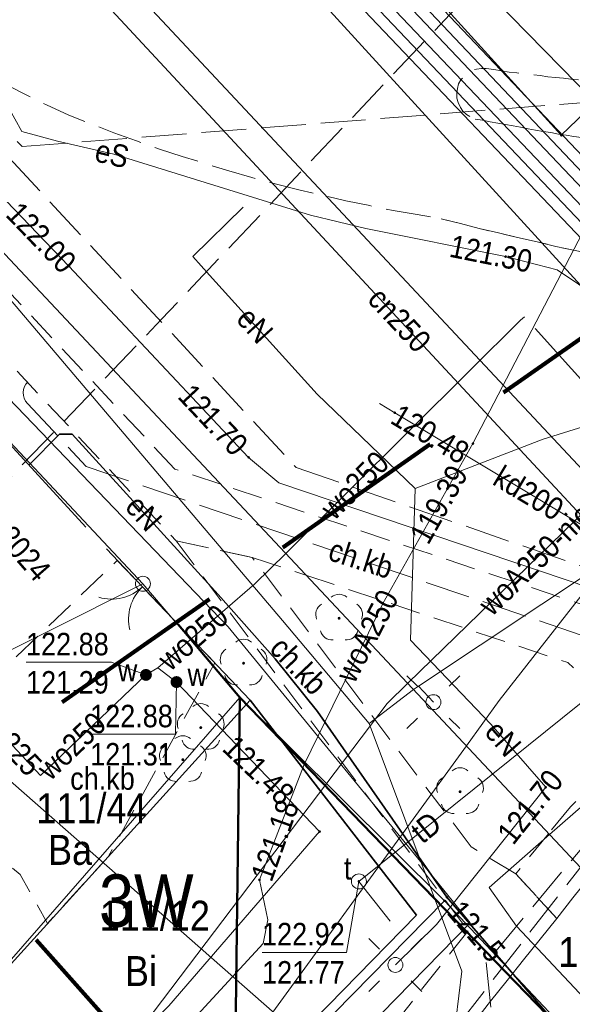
# Model space of a CAD drawing. Extents: x 0 to 6443539, y 0 to 5655063.
# Tile 13 of 64: x 6440759 to 6440777, y 5654964 to 5654997. Entities that reach past the tile are written whole.
import ezdxf
from ezdxf.enums import TextEntityAlignment as Align

# ---------------------------------------------------------------- set-up
doc = ezdxf.new("R2010")
doc.units = 0
doc.header["$MEASUREMENT"] = 0
for name, pattern in [('1.0_0.5', [1.5, 1, -0.5]), ('1.5_0.5', [2, 1.5, -0.5]), ('2', [0.9, 0.6, -0.3]), ('219-500', [0]), ('otob_500', [0]), ('PRZER3-1', [4, 3, -1])]:
    doc.linetypes.add(name, pattern=pattern)
doc.layers.get('0').update_dxf_attribs({"color": 2, "linetype": 'CONTINUOUS', "lineweight": 5})
for name, color, linetype in [('202-punkt graniczny', 7, 'CONTINUOUS'), ('203-punkt graniczny', 7, 'CONTINUOUS'), ('210-oznaczenie konturu użytku gruntowego', 7, 'CONTINUOUS'), ('211-numer działki ewidencyjnej', 7, 'CONTINUOUS'), ('218-kontur użytku gruntowego', 7, 'CONTINUOUS'), ('219-działka ewidencyjna', 7, 'CONTINUOUS'), ('brama', 7, 'CONTINUOUS'), ('chodnik', 7, 'CONTINUOUS'), ('chodnik-Atr17', 7, 'CONTINUOUS'), ('drzewo liściaste', 7, 'CONTINUOUS'), ('jezdnia', 7, 'CONTINUOUS'), ('krawężnik', 7, 'CONTINUOUS'), ('latarnia', 7, 'CONTINUOUS'), ('obudowa ochronna przewodu', 7, 'CONTINUOUS'), ('ogrodzenie trwałe', 7, 'CONTINUOUS'), ('przewód ciepłowniczy', 7, 'CONTINUOUS'), ('przewód ciepłowniczy-Atr1', 7, 'CONTINUOUS'), ('przewód elektroenergetyczny podziemny', 7, 'CONTINUOUS'), ('przewód elektroenergetyczny podziemny - ob. projektowany', 7, 'CONTINUOUS'), ('przewód elektroenergetyczny podziemny-Atr1', 7, 'CONTINUOUS'), ('przewód kanalizacyjny', 7, 'CONTINUOUS'), ('przewód kanalizacyjny - ob. projektowany', 7, 'CONTINUOUS'), ('przewód kanalizacyjny - ob. projektowany-Atr1', 7, 'CONTINUOUS'), ('przewód kanalizacyjny-Atr1', 7, 'CONTINUOUS'), ('przewód telekomunikacyjny podziemny', 7, 'CONTINUOUS'), ('przewód telekomunikacyjny podziemny - ob. projektowany', 7, 'CONTINUOUS'), ('przewód telekomunikacyjny podziemny-Atr1', 7, 'CONTINUOUS'), ('przewód wodociągowy', 7, 'CONTINUOUS'), ('przewód wodociągowy-Atr1', 7, 'CONTINUOUS'), ('rzedna', 7, 'CONTINUOUS'), ('rzedna-Atr2', 7, 'CONTINUOUS'), ('rzedna-Atr3', 7, 'CONTINUOUS'), ('właz do komory lub kanału - okrągły', 7, 'CONTINUOUS'), ('właz do komory lub kanału - okrągły-Atr17', 7, 'CONTINUOUS'), ('Zakres', 7, 'CONTINUOUS'), ('zasuwa lub zawór', 7, 'CONTINUOUS'), ('zasuwa lub zawór-Atr17', 7, 'CONTINUOUS')]:
    doc.layers.add(name, color=color, linetype=linetype)
doc.layers.add('z - MPZT', color=121, linetype='PRZER3-1', lineweight=18)
doc.styles.add('MapaZas', font='geodezja.shx', dxfattribs={"width": 0.9})
doc.linetypes.add('902-500', pattern='A,3.75,0,[1,ksztalty.shx,S=0.5,R=0,X=0,Y=0],3.75', length=7.5)
doc.linetypes.add('OLZ', pattern='A,3,-1,[36,msgB.shx,S=0.008,R=0,X=-0.5,Y=0],3', length=7)

# ---------------------------------------------------------------- blocks, each defined once
blk = doc.blocks.new('203')
at = {"linetype": 'Continuous', "lineweight": 0}
h = blk.add_hatch(color=0, dxfattribs=at)
edge = h.paths.add_edge_path()
edge.add_arc((0, 0), 0.045, 0, 360)
blk = doc.blocks.new('202')
at = {"color": 0, "linetype": 'Continuous', "lineweight": 0}
blk.add_circle((0, 0), 0.25, dxfattribs=at)
blk = doc.blocks.new('OK02')
at = {"color": 0, "linetype": 'Continuous', "lineweight": 0}
for centre, start, end in [((-1.5, 0), 0, 60), ((1.5, 0), 120, 180)]:
    blk.add_arc(centre, 1.5, start, end, dxfattribs=at)
blk = doc.blocks.new('OP021')
at = {"linetype": 'Continuous', "lineweight": 13}
h = blk.add_hatch(color=0, dxfattribs=at)
edge = h.paths.add_edge_path()
edge.add_arc((0, 0), 0.05, 0, 360)
at = {"color": 0, "linetype": 'Continuous', "lineweight": 13}
for centre, start, end in [((0, 0.4), 49.272, 130.728), ((-0.38, 0.124), 121.308, 202.548), ((0.38, 0.124), 337.452, 58.692), ((-0.235, -0.324), 193.221, 274.871), ((0.235, -0.324), 265.129, 346.779)]:
    blk.add_arc(centre, 0.4, start, end, dxfattribs=at)
blk = doc.blocks.new('PW01')
at = {"linetype": 'Continuous', "lineweight": 13}
h = blk.add_hatch(color=0, dxfattribs=at)
edge = h.paths.add_edge_path()
edge.add_arc((0, 0), 0.045, 0, 360)
blk = doc.blocks.new('US25')
at = {"linetype": 'Continuous', "lineweight": 0}
h = blk.add_hatch(color=0, dxfattribs=at)
edge = h.paths.add_edge_path()
edge.add_arc((0, 0), 0.2, 0, 360)
blk = doc.blocks.new('US22')
at = {"color": 0, "linetype": 'Continuous', "lineweight": 13}
blk.add_circle((0, 0), 0.25, dxfattribs=at)
blk = doc.blocks.new('SM01')
at = {"color": 0, "linetype": 'Continuous', "lineweight": 13}
for p, q in [((-0.53, 0.531), (-0.883, 0.884)), ((0.531, 0.531), (0.884, 0.884)), ((-0.53, -0.53), (-0.883, -0.883)), ((0.531, -0.53), (0.884, -0.883))]:
    blk.add_line(p, q, dxfattribs=at)
blk.add_circle((0, 0), 0.25, dxfattribs=at)

msp = doc.modelspace()

# ---------------------------------------------------------------- linework, layer by layer
at = {"layer": '218-kontur użytku gruntowego', "color": 3, "linetype": 'Continuous', "lineweight": 13}
for points in [[(6440782.13, 5654977.5), (6440750.748, 5655010.992)], [(6440750.748, 5655010.992), (6440782.13, 5654977.5)], [(6440773.1, 5654967.83), (6440737.555, 5654931.679)], [(6440737.555, 5654931.679), (6440773.1, 5654967.83)]]:
    msp.add_lwpolyline(points, dxfattribs=at)
at = {"layer": '218-kontur użytku gruntowego', "color": 3, "linetype": 'Continuous', "lineweight": 13, "flags": 128}
for points in [[(6440763.03, 5654978.41), (6440756.1, 5654985.79)], [(6440756.1, 5654985.79), (6440763.03, 5654978.41)], [(6440763.03, 5654978.41), (6440756.69, 5654975.24)], [(6440756.69, 5654975.24), (6440763.03, 5654978.41)], [(6440766.27, 5654974.61), (6440763.03, 5654978.41)], [(6440763.03, 5654978.41), (6440766.27, 5654974.61)], [(6440752.83, 5654959.24), (6440766.27, 5654974.61)], [(6440766.27, 5654974.61), (6440752.83, 5654959.24)], [(6440773.1, 5654967.83), (6440766.27, 5654974.61)], [(6440766.27, 5654974.61), (6440773.1, 5654967.83)]]:
    msp.add_lwpolyline(points, dxfattribs=at)
at = {"layer": '219-działka ewidencyjna', "color": 3, "linetype": '219-500', "lineweight": 13, "flags": 128}
for points in [[(6440777, 5654993.38), (6440758.63, 5655013.58)], [(6440782.02, 5654998.2), (6440777, 5654993.38)], [(6440763.03, 5654978.41), (6440756.1, 5654985.79)], [(6440763.03, 5654978.41), (6440756.69, 5654975.24)], [(6440766.27, 5654974.61), (6440763.03, 5654978.41)], [(6440752.83, 5654959.24), (6440766.27, 5654974.61)], [(6440773.1, 5654967.83), (6440766.27, 5654974.61)], [(6440781.63, 5654958.76), (6440773.1, 5654967.83)]]:
    msp.add_lwpolyline(points, dxfattribs=at)
at = {"layer": '219-działka ewidencyjna', "color": 3, "linetype": '219-500', "lineweight": 13}
for points in [[(6440782.13, 5654977.5), (6440750.748, 5655010.992)], [(6440784.45, 5654961.69), (6440744.113, 5655004.639)], [(6440737.555, 5654931.679), (6440773.1, 5654967.83)]]:
    msp.add_lwpolyline(points, dxfattribs=at)
at = {"layer": 'brama', "color": 7, "linetype": 'otob_500', "lineweight": 13, "flags": 128}
msp.add_lwpolyline([(6440764.22, 5654977.04), (6440761.81, 5654979.58)], dxfattribs=at)
at = {"layer": 'chodnik', "color": 7, "linetype": '1.0_0.5', "lineweight": 13}
for points in [[(6440765.63, 5654981.73), (6440764.09, 5654982.24), (6440743.589, 5655004.137)], [(6440742.408, 5655003.005), (6440764.14, 5654979.84), (6440766.68, 5654979.29), (6440768.47, 5654978.7), (6440777.22, 5654975.78), (6440777.41, 5654975.61)], [(6440784.07, 5654975.6), (6440765.63, 5654981.73)], [(6440774.1, 5654963.79), (6440774.64, 5654964.48), (6440775.19, 5654965.17), (6440775.74, 5654965.86), (6440776.3, 5654966.55), (6440776.85, 5654967.24), (6440775.48, 5654968.73), (6440773.99, 5654969.63), (6440766.68, 5654979.29), (6440764.14, 5654979.84), (6440773.89, 5654966.83), (6440767.35, 5654958.58)], [(6440777.49, 5654971.15), (6440777.31, 5654970.97), (6440776.57, 5654970.07), (6440775.48, 5654968.73), (6440776.85, 5654967.24), (6440777.39, 5654967.93)]]:
    msp.add_lwpolyline(points, dxfattribs=at)
at = {"layer": 'chodnik', "color": 7, "linetype": '1.0_0.5', "lineweight": 13, "flags": 128}
msp.add_lwpolyline([(6440746.81, 5654975.6), (6440750.98, 5654979.54), (6440752.83, 5654977.59), (6440753.14, 5654977.24), (6440755.97, 5654974.11), (6440756.8, 5654973.55), (6440756.64, 5654973.31), (6440756.5, 5654973.1), (6440756.96, 5654972.69), (6440757.36, 5654972.23), (6440757.73, 5654971.72), (6440758.04, 5654971.17), (6440758.33, 5654970.64), (6440758.45, 5654970.09), (6440758.58, 5654969.54), (6440758.66, 5654968.93), (6440758.93, 5654968.71), (6440759.84, 5654967.07), (6440761.87, 5654969.3), (6440765.43, 5654975.77), (6440762.17, 5654979.19), (6440757.89, 5654975.1), (6440756.41, 5654975.22), (6440751.05, 5654980.87), (6440746.12, 5654976.33)], close=True, dxfattribs=at)
at = {"layer": 'jezdnia', "color": 7, "linetype": '1.5_0.5', "lineweight": 13, "flags": 128}
for points in [[(6440789.6, 5655001.66), (6440788.97, 5655001.19), (6440788.29, 5655000.76), (6440787.59, 5655000.38), (6440786.86, 5655000.05), (6440786.12, 5654999.76), (6440785.35, 5654999.51), (6440784.58, 5654999.33), (6440783.8, 5654999.18), (6440783.01, 5654999.1), (6440782.21, 5654999.06), (6440781.23, 5654999.08), (6440780.26, 5654999.12), (6440779.28, 5654999.16), (6440778.3, 5654999.23), (6440777.33, 5654999.31), (6440776.35, 5654999.41), (6440775.38, 5654999.51), (6440774.41, 5654999.64), (6440773.45, 5654999.78), (6440772.48, 5654999.94), (6440771.52, 5655000.1), (6440770.55, 5655000.28), (6440769.6, 5655000.49), (6440768.65, 5655000.7), (6440767.69, 5655000.92), (6440766.75, 5655001.17), (6440765.86, 5655001.44), (6440764.98, 5655001.71), (6440764.1, 5655002.01), (6440763.23, 5655002.31), (6440762.36, 5655002.65), (6440761.51, 5655002.98), (6440760.66, 5655003.35), (6440759.81, 5655003.73), (6440758.97, 5655004.11), (6440758.14, 5655004.52), (6440757.31, 5655004.94), (6440756.5, 5655005.38), (6440755.69, 5655005.83), (6440754.9, 5655006.3), (6440754.11, 5655006.78), (6440753.33, 5655007.27), (6440749.51, 5655000.71), (6440750.15, 5655000.22), (6440750.8, 5654999.75), (6440751.46, 5654999.28), (6440752.12, 5654998.81), (6440752.79, 5654998.36), (6440753.47, 5654997.92), (6440754.15, 5654997.49), (6440754.84, 5654997.06), (6440755.53, 5654996.65), (6440756.24, 5654996.25), (6440756.94, 5654995.86), (6440757.65, 5654995.48), (6440759.09, 5654994.75), (6440759.81, 5654994.39), (6440760.55, 5654994.05), (6440761.3, 5654993.76), (6440762.06, 5654993.46), (6440762.81, 5654993.19), (6440763.58, 5654992.92), (6440764.34, 5654992.67), (6440765.12, 5654992.43), (6440765.9, 5654992.19), (6440766.67, 5654991.97), (6440767.45, 5654991.76), (6440768.24, 5654991.56), (6440769.02, 5654991.38), (6440769.81, 5654991.19), (6440770.61, 5654991.03), (6440771.39, 5654990.87), (6440772.19, 5654990.73), (6440772.99, 5654990.59), (6440773.63, 5654990.43), (6440774.26, 5654990.27), (6440774.9, 5654990.12), (6440775.54, 5654989.97), (6440776.19, 5654989.82), (6440776.82, 5654989.67), (6440777.46, 5654989.53), (6440778.11, 5654989.4), (6440778.76, 5654989.27), (6440779.4, 5654989.15), (6440780.04, 5654989.03), (6440780.69, 5654988.9), (6440781.34, 5654988.79), (6440781.99, 5654988.68), (6440782.64, 5654988.58), (6440783.28, 5654988.48), (6440783.54, 5654988.43), (6440783.8, 5654988.38), (6440784.07, 5654988.31), (6440784.32, 5654988.25), (6440784.58, 5654988.17), (6440784.84, 5654988.09), (6440785.09, 5654988.01), (6440785.33, 5654987.91), (6440785.58, 5654987.81), (6440785.82, 5654987.7), (6440786.07, 5654987.59), (6440786.31, 5654987.46), (6440786.53, 5654987.34), (6440786.76, 5654987.2), (6440786.99, 5654987.06), (6440787.22, 5654986.92), (6440787.43, 5654986.76), (6440787.65, 5654986.61), (6440787.99, 5654986.22)], [(6440778.09, 5654995.18), (6440778.35, 5654995.16), (6440778.61, 5654995.13), (6440778.86, 5654995.12), (6440779.12, 5654995.09), (6440779.38, 5654995.08), (6440779.64, 5654995.07), (6440779.9, 5654995.05), (6440780.16, 5654995.04), (6440780.42, 5654995.02), (6440780.68, 5654995.02), (6440780.94, 5654995), (6440781.19, 5654994.99), (6440781.45, 5654994.98), (6440781.71, 5654994.98), (6440781.97, 5654994.97), (6440782.23, 5654994.97), (6440782.49, 5654994.96), (6440785.01, 5654995), (6440786.96, 5654994.92), (6440787.17, 5654994.91), (6440787.39, 5654994.87), (6440787.58, 5654994.77), (6440787.77, 5654994.66), (6440787.92, 5654994.51), (6440788.05, 5654994.33), (6440788.15, 5654994.14), (6440788.2, 5654993.94), (6440788.23, 5654993.72), (6440788.22, 5654993.51), (6440788.16, 5654993.3), (6440788.08, 5654993.1), (6440787.97, 5654992.92), (6440787.81, 5654992.77), (6440787.64, 5654992.64), (6440787.45, 5654992.54), (6440787.35, 5654992.52), (6440787.26, 5654992.49), (6440787.16, 5654992.47), (6440787.06, 5654992.44), (6440786.96, 5654992.42), (6440786.86, 5654992.4), (6440786.76, 5654992.39), (6440786.66, 5654992.37), (6440786.56, 5654992.35), (6440786.45, 5654992.33), (6440786.35, 5654992.32), (6440786.25, 5654992.32), (6440786.15, 5654992.3), (6440786.05, 5654992.29), (6440785.95, 5654992.29), (6440785.85, 5654992.28), (6440785.59, 5654992.31), (6440785.34, 5654992.33), (6440785.09, 5654992.36), (6440784.83, 5654992.38), (6440784.58, 5654992.41), (6440784.32, 5654992.43), (6440784.06, 5654992.46), (6440783.81, 5654992.48), (6440783.55, 5654992.5), (6440783.29, 5654992.54), (6440783.04, 5654992.56), (6440782.78, 5654992.6), (6440782.52, 5654992.62), (6440782.27, 5654992.66), (6440782.01, 5654992.68), (6440781.75, 5654992.72), (6440781.5, 5654992.75), (6440781.24, 5654992.79), (6440780.99, 5654992.81), (6440780.73, 5654992.85), (6440780.47, 5654992.88), (6440780.22, 5654992.91), (6440779.96, 5654992.95), (6440779.72, 5654992.99), (6440779.46, 5654993.03), (6440779.2, 5654993.06), (6440778.95, 5654993.1), (6440778.69, 5654993.14), (6440778.44, 5654993.18), (6440778.18, 5654993.22), (6440777.93, 5654993.26), (6440777.67, 5654993.3), (6440777.42, 5654993.34), (6440777.16, 5654993.38), (6440776.91, 5654993.42), (6440776.65, 5654993.47), (6440776.4, 5654993.51), (6440776.14, 5654993.55), (6440775.89, 5654993.59), (6440775.64, 5654993.65), (6440775.39, 5654993.69), (6440775.14, 5654993.74), (6440774.88, 5654993.78), (6440774.63, 5654993.83), (6440774.37, 5654993.88), (6440774.12, 5654993.92), (6440773.97, 5654993.99), (6440773.83, 5654994.07), (6440773.71, 5654994.18), (6440773.63, 5654994.31), (6440773.56, 5654994.47), (6440773.51, 5654994.62), (6440773.51, 5654994.78), (6440773.53, 5654994.94), (6440773.57, 5654995.1), (6440773.65, 5654995.23), (6440773.76, 5654995.36), (6440773.88, 5654995.46), (6440774.02, 5654995.55), (6440774.17, 5654995.59), (6440774.33, 5654995.61), (6440774.49, 5654995.61), (6440774.75, 5654995.57), (6440775, 5654995.53), (6440775.26, 5654995.49), (6440775.52, 5654995.46), (6440775.78, 5654995.43), (6440776.03, 5654995.4), (6440776.29, 5654995.37), (6440776.55, 5654995.33), (6440776.81, 5654995.31), (6440777.07, 5654995.28), (6440777.32, 5654995.25), (6440777.83, 5654995.2)]]:
    msp.add_lwpolyline(points, close=True, dxfattribs=at)
at = {"layer": 'jezdnia', "color": 7, "linetype": '1.5_0.5', "lineweight": 13}
msp.add_lwpolyline([(6440777.39, 5654967.93), (6440776.85, 5654967.24), (6440776.3, 5654966.55), (6440775.74, 5654965.86), (6440775.19, 5654965.17), (6440774.64, 5654964.48), (6440774.1, 5654963.79)], dxfattribs=at)
at = {"layer": 'krawężnik', "color": 7, "linetype": 'Continuous', "lineweight": 13, "flags": 128}
for points in [[(6440774.12, 5654993.92), (6440774.37, 5654993.88), (6440774.63, 5654993.83), (6440774.88, 5654993.78), (6440775.14, 5654993.74), (6440775.39, 5654993.69), (6440775.64, 5654993.65), (6440775.89, 5654993.59), (6440776.14, 5654993.55), (6440776.4, 5654993.51), (6440776.65, 5654993.47), (6440776.91, 5654993.42), (6440777.16, 5654993.38), (6440777.42, 5654993.34)], [(6440783.28, 5654988.48), (6440782.64, 5654988.58), (6440781.99, 5654988.68), (6440781.34, 5654988.79), (6440780.69, 5654988.9), (6440780.04, 5654989.03), (6440779.4, 5654989.15), (6440778.76, 5654989.27), (6440778.11, 5654989.4), (6440777.46, 5654989.53), (6440776.82, 5654989.67), (6440776.19, 5654989.82), (6440775.54, 5654989.97), (6440774.9, 5654990.12), (6440774.26, 5654990.27), (6440773.63, 5654990.43), (6440772.99, 5654990.59)], [(6440769.15, 5654957.57), (6440769.71, 5654958.26), (6440770.25, 5654958.95), (6440770.8, 5654959.65), (6440771.34, 5654960.34), (6440771.9, 5654961.03), (6440772.45, 5654961.72), (6440772.99, 5654962.41), (6440773.54, 5654963.1), (6440774.1, 5654963.79), (6440774.64, 5654964.48), (6440775.19, 5654965.17), (6440775.74, 5654965.86), (6440776.3, 5654966.55), (6440776.85, 5654967.24), (6440777.39, 5654967.93), (6440777.94, 5654968.62)]]:
    msp.add_lwpolyline(points, dxfattribs=at)
at = {"layer": 'obudowa ochronna przewodu', "color": 0, "lineweight": 35}
for p, q in [((6440767.616, 5655001.579), (6440799.752, 5654967.809)), ((6440800.008, 5654968.072), (6440768.254, 5655001.559)), ((6440800.552, 5654968.588), (6440769.286, 5655001.561)), ((6440766.844, 5655001.301), (6440799.208, 5654967.291))]:
    msp.add_line(p, q, dxfattribs=at)
at = {"layer": 'obudowa ochronna przewodu', "color": 7, "linetype": 'Continuous', "lineweight": 35, "flags": 128}
for points in [[(6440773.96, 5654985.54), (6440767.8, 5654979.42)], [(6440759.23, 5654982.38), (6440760.24, 5654983.4), (6440760.67, 5654983.4), (6440765.54, 5654978.05), (6440767.44, 5654975.91), (6440768.86, 5654974.15), (6440773.18, 5654967.95), (6440781.54, 5654958.26), (6440782.67, 5654956.94), (6440784.87, 5654952.02), (6440789.39, 5654947.2), (6440794.72, 5654942.35), (6440794.83, 5654941.95), (6440794.57, 5654941.66)]]:
    msp.add_lwpolyline(points, dxfattribs=at)
at = {"layer": 'ogrodzenie trwałe', "color": 7, "linetype": '902-500', "lineweight": 35, "flags": 128}
for points in [[(6440761.12, 5654980.3), (6440756, 5654985.87), (6440744.99, 5654975.3), (6440747.57, 5654972.59), (6440743.47, 5654968.89), (6440752.8, 5654959.31), (6440766.61, 5654974.53), (6440764.22, 5654977.04)], [(6440766.61, 5654974.53), (6440772.17, 5654967.35)]]:
    msp.add_lwpolyline(points, dxfattribs=at)
at = {"layer": 'ogrodzenie trwałe', "color": 7, "linetype": '902-500', "lineweight": 35}
msp.add_lwpolyline([(6440737.406, 5654931.835), (6440772.17, 5654967.35)], dxfattribs=at)
at = {"layer": 'przewód ciepłowniczy', "color": 212, "linetype": 'Continuous', "lineweight": 13}
for points in [[(6440801.31, 5654966.27), (6440800.28, 5654968.33), (6440768.77, 5655001.56), (6440772.06, 5655005.06), (6440763.67, 5655014.17), (6440759.9, 5655010.81), (6440755.56, 5655015.6)], [(6440801.31, 5654966.27), (6440799.48, 5654967.55), (6440767.23, 5655001.44), (6440767.28, 5655002.15), (6440770.08, 5655004.99), (6440770.02, 5655005.61), (6440764.05, 5655012.04), (6440763.2, 5655012.15), (6440760.12, 5655009.6), (6440759.44, 5655009.75), (6440754.754, 5655014.829)], [(6440749.968, 5655010.245), (6440759.79, 5654999.92), (6440782.66, 5654975.32), (6440776.61, 5654970.04)]]:
    msp.add_lwpolyline(points, dxfattribs=at)
at = {"layer": 'przewód ciepłowniczy', "color": 212, "linetype": 'Continuous', "lineweight": 13, "flags": 128}
msp.add_lwpolyline([(6440778.09, 5654955.01), (6440778.45, 5654955.38), (6440782.68, 5654959.34), (6440781.83, 5654960.27), (6440775.5, 5654966.98), (6440774.59, 5654968.28), (6440776.61, 5654970.04)], dxfattribs=at)
at = {"layer": 'przewód elektroenergetyczny podziemny', "color": 1, "linetype": 'Continuous', "lineweight": 13}
for points in [[(6440773.83, 5654973), (6440774.93, 5654974.51), (6440786.09, 5654988.77), (6440795.66, 5655002.09), (6440818.68, 5655023.13), (6440828.105, 5655039.553)], [(6440744.086, 5655004.612), (6440745.94, 5655002.85), (6440756.48, 5654990.38), (6440767.69, 5654977.19), (6440770.58, 5654973.75)], [(6440741.783, 5655002.407), (6440743.86, 5655000.21), (6440750.93, 5654992.52), (6440765.88, 5654976.97), (6440772.66, 5654968.71), (6440773.96, 5654967.09), (6440768.02, 5654961.03), (6440768.89, 5654959.67), (6440776.18, 5654952.54), (6440779.66, 5654949.82), (6440787.66, 5654942.23), (6440792.28, 5654937.64), (6440792.9, 5654936.92)], [(6440734.779, 5654934.579), (6440736.42, 5654934.37), (6440749.1, 5654945.67), (6440763.12, 5654959.4), (6440765.5, 5654961.54), (6440773.83, 5654973)]]:
    msp.add_lwpolyline(points, dxfattribs=at)
at = {"layer": 'przewód elektroenergetyczny podziemny', "color": 1, "linetype": 'Continuous', "lineweight": 13, "flags": 128}
for points in [[(6440845.42, 5654991.58), (6440832.41, 5654995.06), (6440822.83, 5654997.19), (6440801.26, 5654986.8), (6440796.48, 5654989.36), (6440792.82, 5654988.68), (6440772.23, 5654974.99)], [(6440781.24, 5654984.75), (6440780.77, 5654985.26), (6440778.29, 5654987.93), (6440776.86, 5654988.89), (6440775.14, 5654989.33), (6440770.47, 5654990.27), (6440768.63, 5654990.71), (6440762.06, 5654992.75), (6440760.18, 5654993.18), (6440758.99, 5654993.5), (6440758.52, 5654994.35)], [(6440766.38, 5654990.98), (6440764.69, 5654989.33), (6440765.25, 5654988.71), (6440768.85, 5654984.74), (6440772.12, 5654981.59)], [(6440787.01, 5654985.73), (6440781.77, 5654982.33), (6440779.79, 5654984.29), (6440776.4, 5654983.24), (6440772.12, 5654981.59)], [(6440759.23, 5654982.38), (6440760.24, 5654983.4), (6440760.67, 5654983.4), (6440765.54, 5654978.05), (6440767.44, 5654975.91), (6440768.86, 5654974.15), (6440773.18, 5654967.95), (6440781.54, 5654958.26), (6440782.67, 5654956.94), (6440784.87, 5654952.02), (6440789.39, 5654947.2), (6440794.72, 5654942.35), (6440794.83, 5654941.95), (6440794.56, 5654941.64)], [(6440772.12, 5654981.59), (6440771.97, 5654976.53), (6440774.65, 5654973.72), (6440776.48, 5654971.62), (6440772.83, 5654967.04), (6440771.46, 5654965.69)], [(6440772.07, 5654974.88), (6440770.58, 5654973.75)], [(6440772.23, 5654974.99), (6440772.07, 5654974.88)], [(6440772.23, 5654974.99), (6440772.73, 5654974.46)], [(6440770.58, 5654973.75), (6440773.68, 5654965.48), (6440773.38, 5654963.01), (6440770.89, 5654959.07), (6440750.27, 5654941.57)]]:
    msp.add_lwpolyline(points, dxfattribs=at)
at = {"layer": 'przewód elektroenergetyczny podziemny - ob. projektowany', "color": 1, "linetype": '1.5_0.5', "lineweight": 13}
for points in [[(6440751.866, 5655012.063), (6440757.54, 5655005.92), (6440757.61, 5655005.33), (6440753.2, 5654997.73), (6440753.37, 5654997.05), (6440755.84, 5654995.56), (6440768.15, 5654982.29), (6440778.96, 5654978.55), (6440779.58, 5654971.85), (6440774.49, 5654965.77), (6440775.77, 5654953.73), (6440757.28, 5654934.67), (6440747.97, 5654925.17), (6440745.854, 5654923.013)], [(6440759.19, 5654985.15), (6440759.12, 5654985.07), (6440759.07, 5654984.99), (6440759.04, 5654984.89), (6440759.03, 5654984.79), (6440759.04, 5654984.69), (6440759.06, 5654984.6), (6440759.11, 5654984.51), (6440759.17, 5654984.43), (6440761.13, 5654982.33), (6440780.76, 5654975.64), (6440780.56, 5654972.7), (6440773.03, 5654963.02), (6440772.07, 5654961.66), (6440764.19, 5654952.67), (6440751.9, 5654939.54), (6440740.808, 5654928.282)]]:
    msp.add_lwpolyline(points, dxfattribs=at)
at = {"layer": 'przewód elektroenergetyczny podziemny - ob. projektowany', "color": 1, "linetype": '1.5_0.5', "lineweight": 13, "flags": 128}
msp.add_lwpolyline([(6440754.17, 5654966.66), (6440754.65, 5654967.15), (6440749.37, 5654972.3), (6440763.65, 5654987.24), (6440778.65, 5655003.09), (6440782.69, 5654999.55), (6440793.78, 5655010.47), (6440794.09, 5655010.57), (6440794.44, 5655010.48), (6440812.82, 5654990.18), (6440825.78, 5654975.87), (6440836.06, 5654959.34), (6440835.78, 5654959.04)], dxfattribs=at)
at = {"layer": 'przewód kanalizacyjny', "color": 34, "linetype": 'Continuous', "lineweight": 13, "flags": 128}
for points in [[(6440797.69, 5654966.45), (6440762.56, 5655004.88)], [(6440805.34, 5654966.75), (6440771.42, 5655001.34)], [(6440770.56, 5654961.32), (6440737.07, 5654990.73)], [(6440784.88, 5654976.06), (6440771.44, 5654984.12), (6440770.93, 5654984.43)]]:
    msp.add_lwpolyline(points, dxfattribs=at)
at = {"layer": 'przewód kanalizacyjny - ob. projektowany', "color": 34, "linetype": '1.5_0.5', "lineweight": 13}
msp.add_lwpolyline([(6440745.549, 5655006.014), (6440754, 5654997), (6440756, 5654996), (6440759, 5654993), (6440810, 5654997), (6440853, 5654988), (6440869, 5654982), (6440889.882, 5654975.039)], dxfattribs=at)
at = {"layer": 'przewód telekomunikacyjny podziemny', "color": 30, "linetype": 'Continuous', "lineweight": 13}
msp.add_lwpolyline([(6440754.01, 5654995.82), (6440760.56, 5654989.01), (6440766.56, 5654982.63), (6440767.57, 5654981.78), (6440780.59, 5654977.38), (6440781.54, 5654976.77), (6440794.45, 5654962.65), (6440805.41, 5654950.4), (6440805.76, 5654950.05), (6440806.12, 5654949.71), (6440807.77, 5654948.51), (6440812.47, 5654948.51), (6440812.94, 5654948.3), (6440817.14, 5654944.17), (6440824.53, 5654936.9), (6440831.7, 5654929.35), (6440832.62, 5654930.33), (6440839.24, 5654936.35), (6440843.79, 5654939.58), (6440844.12, 5654939.25), (6440844.53, 5654938.81), (6440844.96, 5654938.39), (6440869.9, 5654912.01)], dxfattribs=at)
at = {"layer": 'przewód telekomunikacyjny podziemny', "color": 30, "linetype": 'Continuous', "lineweight": 13, "flags": 128}
for points in [[(6440782.32, 5654978.17), (6440774.71, 5654972.07)], [(6440774.71, 5654972.07), (6440770.24, 5654968.48)], [(6440770.24, 5654968.48), (6440771.28, 5654967.15)]]:
    msp.add_lwpolyline(points, dxfattribs=at)
at = {"layer": 'przewód telekomunikacyjny podziemny - ob. projektowany', "color": 30, "linetype": '1.5_0.5', "lineweight": 13}
msp.add_lwpolyline([(6440751.866, 5655012.063), (6440757.54, 5655005.92), (6440757.61, 5655005.33), (6440753.2, 5654997.73), (6440753.37, 5654997.05), (6440755.84, 5654995.56), (6440768.15, 5654982.29), (6440778.96, 5654978.55), (6440779.58, 5654971.85), (6440774.49, 5654965.77), (6440775.77, 5654953.73), (6440757.28, 5654934.67), (6440747.97, 5654925.17), (6440745.854, 5654923.013)], dxfattribs=at)
at = {"layer": 'przewód wodociągowy', "color": 5, "linetype": 'Continuous', "lineweight": 13, "flags": 128}
for points in [[(6440766.92, 5654968.53), (6440768.41, 5654972.38), (6440771.04, 5654977.75), (6440774.05, 5654983.09), (6440778.13, 5654990.93), (6440781.02, 5654997.34), (6440782.19, 5655001.58), (6440785.49, 5655010.25)], [(6440767.8, 5654979.42), (6440773.96, 5654985.54), (6440775.64, 5654987.21), (6440775.77, 5654987.32)], [(6440786.23, 5654987.07), (6440781.04, 5654983.99), (6440771.87, 5654975.09)], [(6440803.42, 5654956.65), (6440776.13, 5654986.93)], [(6440747.93, 5654976.65), (6440747.56, 5654977.04), (6440751.47, 5654980.71), (6440759.61, 5654972.01)], [(6440763.53, 5654975.6), (6440766.77, 5654978.41), (6440767.8, 5654979.42)], [(6440763.53, 5654975.6), (6440763.13, 5654975.37)], [(6440764.15, 5654975.13), (6440763.53, 5654975.6)], [(6440763.13, 5654975.37), (6440759.61, 5654972.01)], [(6440764.15, 5654975.13), (6440768.93, 5654970.14), (6440763.89, 5654964.33), (6440757.19, 5654957.8), (6440748.1, 5654949.02), (6440740.63, 5654941.81), (6440736.42, 5654935.75)]]:
    msp.add_lwpolyline(points, dxfattribs=at)
at = {"layer": 'przewód wodociągowy', "color": 5, "linetype": 'Continuous', "lineweight": 13}
for points in [[(6440771.87, 5654975.09), (6440771.18, 5654974.42), (6440759.93, 5654959.56), (6440746.68, 5654942.02), (6440736.616, 5654932.66)], [(6440766.92, 5654968.53), (6440767.2, 5654967.19), (6440767.04, 5654966.41), (6440741.02, 5654938.17), (6440736.082, 5654933.218)]]:
    msp.add_lwpolyline(points, dxfattribs=at)
at = {"layer": 'rzedna-Atr2', "color": 5, "lineweight": 13, "flags": 128}
for points in [[(6440763.13, 5654975.37), (6440761.98, 5654975.79), (6440759.126, 5654975.79)], [(6440764.15, 5654975.13), (6440764.12, 5654973.39), (6440761.266, 5654973.39)]]:
    msp.add_lwpolyline(points, dxfattribs=at)
at = {"layer": 'rzedna-Atr2', "color": 7, "lineweight": 13, "flags": 128}
msp.add_lwpolyline([(6440770.24, 5654968.48), (6440769.83, 5654966.11), (6440767.008, 5654966.11)], dxfattribs=at)
at = {"layer": 'z - MPZT', "linetype": 'Continuous', "lineweight": 50}
for points in [[(6440764.22, 5654977.04), (6440766.27, 5654974.61), (6440766.089, 5654960.699), (6440765.341, 5654959.939)], [(6440766.27, 5654974.61), (6440781.63, 5654958.76)]]:
    msp.add_lwpolyline(points, dxfattribs=at)
at = {"layer": 'z - MPZT', "color": 6, "linetype": 'Continuous'}
msp.add_lwpolyline([(6440766.27, 5654974.61), (6440773.1, 5654967.83), (6440781.63, 5654958.76), (6440787.44, 5654958.71)], dxfattribs=at)
at = {"layer": 'Zakres', "color": 6, "linetype": '2', "lineweight": 100, "ltscale": 10, "flags": 128}
msp.add_lwpolyline([(6440816.83, 5655014.07), (6440755.45, 5654971.03), (6440849.66, 5654865.39), (6440897.27, 5654894.48), (6440841.17, 5654953.39), (6440859.87, 5654965.39)], close=True, dxfattribs=at)

# ---------------------------------------------------------------- block references
at = {"layer": '202-punkt graniczny', "color": 3, "linetype": 'Continuous', "lineweight": 13}
msp.add_blockref('202', (6440763.03, 5654978.41), dxfattribs=at)
at = {"layer": '203-punkt graniczny', "color": 3, "linetype": 'Continuous', "lineweight": 13}
for p in [(6440777, 5654993.38), (6440766.27, 5654974.61), (6440773.1, 5654967.83)]:
    msp.add_blockref('203', p, dxfattribs=at)
at = {"layer": 'brama', "color": 7, "linetype": 'Continuous', "lineweight": 13, "rotation": 133.496}
msp.add_blockref('OK02', (6440763.015, 5654978.31), dxfattribs=at)
at = {"layer": 'drzewo liściaste', "color": 94, "linetype": 'Continuous', "lineweight": 13}
for p in [(6440769.58, 5654977.26), (6440766.39, 5654975.76), (6440764.96, 5654973.61), (6440764.36, 5654972.54), (6440773.62, 5654971.47)]:
    msp.add_blockref('OP021', p, dxfattribs=at)
at = {"layer": 'latarnia', "color": 7, "linetype": 'Continuous', "lineweight": 13}
for p in [(6440772.73, 5654974.46), (6440771.46, 5654965.69)]:
    msp.add_blockref('SM01', p, dxfattribs=at)
at = {"layer": 'rzedna', "color": 1, "linetype": 'Continuous', "lineweight": 13}
for p in [(6440775.14, 5654989.33), (6440776.48, 5654971.62), (6440773.18, 5654967.95)]:
    msp.add_blockref('PW01', p, dxfattribs=at)
at = {"layer": 'rzedna', "color": 30, "linetype": 'Continuous', "lineweight": 13}
for p in [(6440760.56, 5654989.01), (6440766.56, 5654982.63), (6440770.24, 5654968.48)]:
    msp.add_blockref('PW01', p, dxfattribs=at)
at = {"layer": 'rzedna', "color": 34, "linetype": 'Continuous', "lineweight": 13}
msp.add_blockref('PW01', (6440771.44, 5654984.12), dxfattribs=at)
at = {"layer": 'rzedna', "color": 5, "linetype": 'Continuous', "lineweight": 13}
for p in [(6440774.05, 5654983.09), (6440763.13, 5654975.37), (6440764.15, 5654975.13), (6440768.93, 5654970.14), (6440766.92, 5654968.53)]:
    msp.add_blockref('PW01', p, dxfattribs=at)
at = {"layer": 'właz do komory lub kanału - okrągły', "color": 7, "linetype": 'Continuous', "lineweight": 13}
msp.add_blockref('US22', (6440770.24, 5654968.48), dxfattribs=at)
at = {"layer": 'zasuwa lub zawór', "color": 5, "linetype": 'Continuous', "lineweight": 13}
for p in [(6440763.13, 5654975.37), (6440764.15, 5654975.13)]:
    msp.add_blockref('US25', p, dxfattribs=at)

# ---------------------------------------------------------------- texts
at = {"layer": '210-oznaczenie konturu użytku gruntowego', "color": 3, "linetype": 'Continuous', "lineweight": 13, "style": 'MapaZas', "width": 0.9}
for s, p in [('Ba', (6440759.86, 5654969.03)), ('Bi', (6440762.427, 5654964.985))]:
    msp.add_text(s, height=1, dxfattribs=at).set_placement(p)
at = {"layer": '211-numer działki ewidencyjnej', "color": 3, "linetype": 'Continuous', "lineweight": 13, "style": 'MapaZas', "width": 0.9}
msp.add_text('111/44', height=1, dxfattribs=at).set_placement((6440759.47, 5654971.42), align=Align.TOP_LEFT)
for s, p in [('111/12', (6440761.586, 5654966.833)), ('111/14', (6440776.902, 5654965.623))]:
    msp.add_text(s, height=1, dxfattribs=at).set_placement(p)
at = {"layer": 'chodnik-Atr17', "color": 7, "lineweight": 13, "style": 'MapaZas', "width": 0.9}
for rotation, p in [(342.32, (6440770.31, 5654979.25)), (313.532, (6440768.23, 5654975.68))]:
    msp.add_text('ch.kb', height=0.75, rotation=rotation, dxfattribs=at).set_placement(p, align=Align.MIDDLE_CENTER)
msp.add_text('ch.kb', height=0.75, dxfattribs=at).set_placement((6440760.6, 5654971.91), align=Align.MIDDLE_LEFT)
at = {"layer": 'przewód ciepłowniczy-Atr1', "color": 212, "lineweight": 13, "style": 'MapaZas', "width": 0.9}
msp.add_text('cn250', height=0.75, rotation=312.912, dxfattribs=at).set_placement((6440771.6, 5654987.22), align=Align.MIDDLE_CENTER)
at = {"layer": 'przewód elektroenergetyczny podziemny-Atr1', "color": 1, "lineweight": 13, "style": 'MapaZas', "width": 0.9}
for s, rotation, p in [('eS', 346.55, (6440762, 5654992.76)), ('eN', -47.798, (6440766.77, 5654987.04)), ('eN', 311.07, (6440775.06, 5654973.25))]:
    msp.add_text(s, height=0.75, rotation=rotation, dxfattribs=at).set_placement(p, align=Align.MIDDLE_CENTER)
msp.add_text('eN', height=0.75, rotation=312.311, dxfattribs=at).set_placement((6440762.67, 5654981.2), align=Align.MIDDLE_LEFT)
at = {"layer": 'przewód kanalizacyjny - ob. projektowany-Atr1', "color": 34, "lineweight": 13, "style": 'MapaZas', "width": 0.9}
msp.add_text('proj. k SP-GN.6630.137.2024', height=0.75, rotation=311.055, dxfattribs=at).set_placement((6440751.95, 5654987.6), align=Align.MIDDLE_LEFT)
at = {"layer": 'przewód kanalizacyjny-Atr1', "color": 34, "lineweight": 13, "style": 'MapaZas', "width": 0.9}
msp.add_text('kd200', height=0.75, rotation=329.099, dxfattribs=at).set_placement((6440775.91, 5654981.44), align=Align.MIDDLE_CENTER)
at = {"layer": 'przewód telekomunikacyjny podziemny-Atr1', "color": 30, "lineweight": 13, "style": 'MapaZas', "width": 0.9}
msp.add_text('tD', height=0.75, rotation=38.769, dxfattribs=at).set_placement((6440772.48, 5654970.28), align=Align.MIDDLE_CENTER)
at = {"layer": 'przewód wodociągowy-Atr1', "color": 5, "lineweight": 13, "style": 'MapaZas', "width": 0.9}
for s, rotation, p in [('wo250', 44.809, (6440770.1, 5654981.7)), ('woA250-niecz', 44.144, (6440776.46, 5654979.54)), ('woA250', 62.51, (6440770.51, 5654976.67)), ('wo250', 40.929, (6440764.7, 5654976.62)), ('wo250', 43.668, (6440760.64, 5654973))]:
    msp.add_text(s, height=0.75, rotation=rotation, dxfattribs=at).set_placement(p, align=Align.MIDDLE_CENTER)
msp.add_text('wo225', height=0.75, rotation=-46.905, dxfattribs=at).set_placement((6440757.63, 5654974.13), align=Align.MIDDLE_LEFT)
at = {"layer": 'rzedna-Atr2', "color": 30, "lineweight": 13, "style": 'MapaZas', "width": 0.9}
for s, rotation, p in [('122.00', 313.889, (6440758.68, 5654990.96)), ('121.70', 313.24, (6440764.43, 5654984.89))]:
    msp.add_text(s, height=0.75, rotation=rotation, dxfattribs=at).set_placement(p, align=Align.MIDDLE_LEFT)
at = {"layer": 'rzedna-Atr2', "color": 1, "lineweight": 13, "style": 'MapaZas', "width": 0.9}
for s, rotation, p in [('121.30', 348.618, (6440773.3, 5654989.7)), ('121.70', 51.447, (6440775.1, 5654969.89)), ('121.5', 310.785, (6440773.43, 5654967.67))]:
    msp.add_text(s, height=0.75, rotation=rotation, dxfattribs=at).set_placement(p, align=Align.MIDDLE_LEFT)
at = {"layer": 'rzedna-Atr2', "color": 34, "lineweight": 13, "style": 'MapaZas', "width": 0.9}
msp.add_text('120.48', height=0.75, rotation=329.049, dxfattribs=at).set_placement((6440771.44, 5654984.12), align=Align.MIDDLE_LEFT)
at = {"layer": 'rzedna-Atr2', "color": 5, "lineweight": 13, "style": 'MapaZas', "width": 0.9}
for s, rotation, p in [('119.39', 60.55, (6440772.23, 5654979.86)), ('121.18', 70.3, (6440766.97, 5654968.55))]:
    msp.add_text(s, height=0.75, rotation=rotation, dxfattribs=at).set_placement(p, align=Align.MIDDLE_LEFT)
for p in [(6440759.126, 5654975.798), (6440761.266, 5654973.397)]:
    msp.add_text('122.88', height=0.75, dxfattribs=at).set_placement(p, align=Align.BOTTOM_LEFT)
msp.add_text('121.48', height=0.75, rotation=316.229, dxfattribs=at).set_placement((6440767.89, 5654971.23), align=Align.MIDDLE_RIGHT)
at = {"layer": 'rzedna-Atr2', "color": 7, "lineweight": 13, "style": 'MapaZas', "width": 0.9}
msp.add_text('122.92', height=0.75, dxfattribs=at).set_placement((6440767.008, 5654966.118), align=Align.BOTTOM_LEFT)
at = {"layer": 'rzedna-Atr3', "color": 5, "lineweight": 13, "style": 'MapaZas', "width": 0.9}
for s, p in [('121.29', (6440759.126, 5654974.522)), ('121.31', (6440761.266, 5654972.122))]:
    msp.add_text(s, height=0.75, dxfattribs=at).set_placement(p, align=Align.BOTTOM_LEFT)
at = {"layer": 'rzedna-Atr3', "color": 7, "lineweight": 13, "style": 'MapaZas', "width": 0.9}
msp.add_text('121.77', height=0.75, dxfattribs=at).set_placement((6440767.008, 5654964.843), align=Align.BOTTOM_LEFT)
at = {"layer": 'właz do komory lub kanału - okrągły-Atr17', "color": 7, "lineweight": 13, "style": 'MapaZas', "width": 0.9}
msp.add_text('t', height=0.75, dxfattribs=at).set_placement((6440769.74, 5654968.54))
at = {"layer": 'z - MPZT', "linetype": 'OLZ', "lineweight": 35, "style": 'MapaZas', "width": 0.9}
msp.add_text('3W', height=1.75, rotation=359.9598, dxfattribs=at).set_placement((6440763.14, 5654967.836), align=Align.MIDDLE)
at = {"layer": 'zasuwa lub zawór-Atr17', "color": 5, "lineweight": 13, "style": 'MapaZas', "width": 0.9}
for p in [(6440762.19, 5654975.15), (6440764.52, 5654975)]:
    msp.add_text('w', height=0.75, dxfattribs=at).set_placement(p)

doc.saveas('drawing.dxf')
